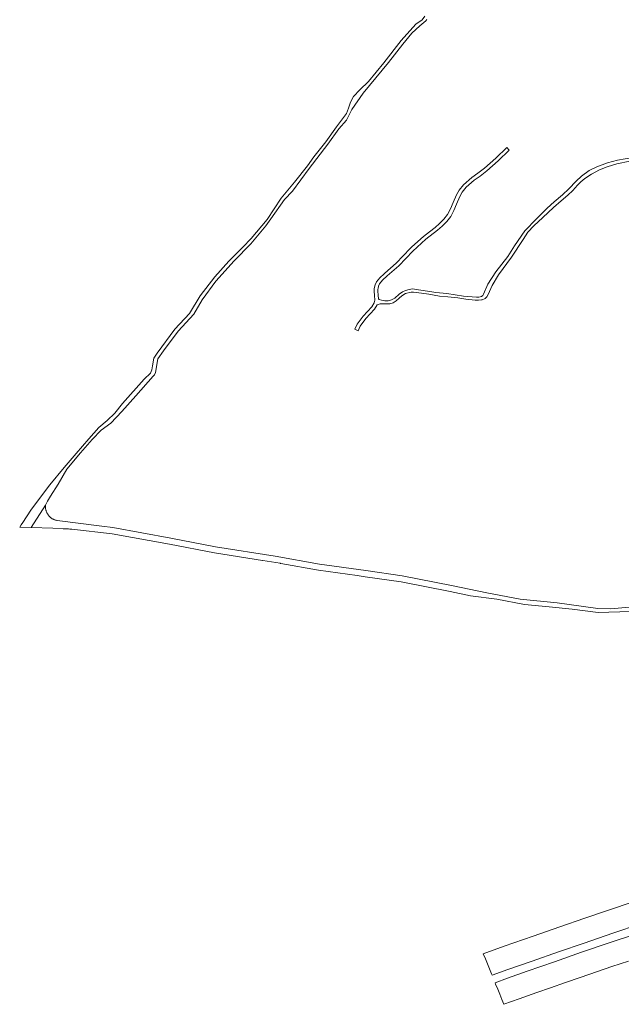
# Model space of a CAD drawing. Extents: x 148869 to 161638, y 453607 to 469810.
# Tile 6 of 256: x 152026 to 152419, y 459640 to 460283. Entities that reach past the tile are written whole.
import ezdxf

# ---------------------------------------------------------------- set-up
doc = ezdxf.new("R2010")
doc.units = 0
doc.layers.add('B-RO-VH-VERHARDING_FUNDERING_ZAND-GV', color=251, linetype='CONTINUOUS', lineweight=18)
doc.layers.add('B-RO-VH-VERHARDING_GESLOTEN-GV', color=251, linetype='CONTINUOUS', lineweight=18)

msp = doc.modelspace()

# ---------------------------------------------------------------- linework, layer by layer
at = {"layer": 'B-RO-VH-VERHARDING_FUNDERING_ZAND-GV', "flags": 128}
for points in [[(152290.87, 460285.3), (152289.13, 460282.97), (152285.14, 460280.19), (152275.4, 460269.38), (152264.21, 460254.92), (152254.2, 460242.62), (152248.43, 460237.24), (152244.44, 460232.87), (152242.48, 460229.11), (152241.05, 460225.29), (152239.66, 460221.65), (152233.34, 460213.11), (152226.19, 460203.17), (152218.49, 460193.49), (152214.21, 460187.48), (152205.85, 460176.89), (152196.99, 460166.41), (152188, 460152.48), (152177.58, 460140.14), (152172.14, 460134.38), (152162.95, 460125.3), (152153.67, 460115.03), (152144.15, 460102.58), (152137.28, 460091.15), (152127.63, 460080.86), (152116.19, 460065.17), (152113.98, 460061.89), (152113.14, 460056.93), (152112.7, 460054.17), (152111.83, 460052.14), (152107.49, 460048.08), (152093.4, 460032.31), (152088.47, 460025.98), (152083.35, 460021.03), (152078.06, 460016.59), (152071.35, 460009.17), (152063.16, 459999.57), (152055.33, 459990.39), (152046.07, 459979.19), (152033.95, 459963.11), (152030.72, 459958.21), (152028.28, 459954.51), (152027.26, 459952.95), (152026.28, 459951.47), (152033.87, 459951.21), (152043.15, 459965.84), (152044.52, 459968.4), (152046.49, 459971.72), (152051.41, 459979.61), (152057.15, 459989.35), (152065.91, 459999.95), (152073.71, 460008.7), (152079.51, 460014.73), (152085.8, 460019.48), (152093.05, 460027), (152102.08, 460037.34), (152113.54, 460050.08), (152114.33, 460051.01), (152115.06, 460052.5), (152116.44, 460061.53), (152120.21, 460066.63), (152129.82, 460079.53), (152139.93, 460090.71), (152145.49, 460099.89), (152154.4, 460112.2), (152166.33, 460125.46), (152177.37, 460136.47), (152187.09, 460148.29), (152190.32, 460152.89), (152199.36, 460165.51), (152204.56, 460170.9), (152215.3, 460185.78), (152227.6, 460201.61), (152234.78, 460211.77), (152239.8, 460217.45), (152243.26, 460224.25), (152250.56, 460235.03), (152267.1, 460255.09), (152276.6, 460267.1), (152282.51, 460274.13), (152287.58, 460279.08), (152291.64, 460282.35), (152292.28, 460283.13)], [(152426.76, 460192.95), (152416.87, 460191.17), (152410.25, 460189.49), (152403.33, 460186.87), (152398.35, 460184.39), (152393.36, 460180.83), (152389.79, 460177.48), (152385.04, 460172.46), (152380.92, 460168.47), (152375.53, 460163.94), (152370.9, 460159.86), (152363.93, 460152.85), (152356.21, 460145.15), (152349.61, 460135.23), (152345.09, 460128.36), (152337.42, 460118.37), (152332.12, 460110.23), (152329.33, 460103.66), (152328.87, 460102.87), (152328.03, 460102.17), (152326.16, 460101.82), (152324.61, 460101.67), (152316.15, 460102.46), (152305.38, 460104.21), (152298.17, 460104.86), (152294.24, 460105.41), (152286.8, 460106.56), (152282.86, 460107.07), (152280.72, 460106.79), (152278.29, 460106.01), (152276.33, 460105.11), (152274.09, 460103.57), (152271.25, 460101.16), (152269.23, 460099.87), (152267.09, 460099.33), (152264.85, 460099.41), (152262.63, 460099.69), (152261.01, 460100.24), (152260.61, 460100.52), (152260.35, 460103.04), (152260.19, 460105.72), (152260.26, 460107), (152260.35, 460107.41), (152260.69, 460108.99), (152261.39, 460110.36), (152263.27, 460112.73), (152266.38, 460115.68), (152273.89, 460122.11), (152282.99, 460131.8), (152291.64, 460139.6), (152299.22, 460145.43), (152302.2, 460148.08), (152305.24, 460151.17), (152307.86, 460154.45), (152309.85, 460158.39), (152311.58, 460162.54), (152313.7, 460167.51), (152315.35, 460170.25), (152318.01, 460173.48), (152323.11, 460178.1), (152326.99, 460180.69), (152331.49, 460184.17), (152338.93, 460190.81), (152346.1, 460197.79), (152344.43, 460199.5), (152337.3, 460192.56), (152329.95, 460186.01), (152325.6, 460182.63), (152321.63, 460180), (152316.27, 460175.14), (152313.39, 460171.64), (152311.56, 460168.6), (152309.37, 460163.48), (152307.67, 460159.39), (152305.83, 460155.75), (152303.44, 460152.76), (152300.55, 460149.81), (152297.69, 460147.28), (152294, 460144.44), (152290.1, 460141.45), (152282.54, 460134.62), (152281.31, 460133.51), (152272.24, 460123.85), (152264.78, 460117.46), (152264.31, 460117.02), (152261.5, 460114.35), (152259.36, 460111.66), (152258.41, 460109.79), (152257.88, 460107.32), (152257.83, 460106.31), (152257.79, 460105.72), (152257.96, 460102.85), (152258.27, 460099.79), (152257.92, 460098.09), (152256.24, 460095.37), (152250.55, 460089.32), (152246.71, 460084.03), (152245.14, 460080.78), (152247.3, 460079.74), (152248.77, 460082.8), (152252.4, 460087.79), (152258.15, 460093.91), (152259.9, 460096.75), (152261.85, 460097.29), (152263.3, 460097.43), (152265.23, 460097.31), (152268.04, 460097.34), (152270.3, 460098.09), (152272.15, 460099.4), (152274.2, 460100.99), (152275.92, 460102.59), (152278.39, 460104.09), (152281.93, 460104.97), (152283.54, 460104.99), (152288.7, 460104.28), (152293.61, 460103.62), (152300.45, 460102.34), (152305.92, 460101.92), (152312.6, 460101.3), (152317.65, 460100.4), (152323.81, 460099.84), (152325.96, 460099.75), (152328, 460099.89), (152328.4, 460099.92), (152330.26, 460100.89), (152331.35, 460102.01), (152332.36, 460103.46), (152334.83, 460109.44), (152339.02, 460116.36), (152347.52, 460127.96), (152355.09, 460139.44), (152358.21, 460144.17), (152362.09, 460148.23), (152368.11, 460153.86), (152375.09, 460160.37), (152379.95, 460164.58), (152384.42, 460168.34), (152387.69, 460171.36), (152390.77, 460174.9), (152392.81, 460177.12), (152395.48, 460179.27), (152399.72, 460182.03), (152405.14, 460184.85), (152410.15, 460186.89), (152416.46, 460188.8), (152424.95, 460190.51)], [(152424.64, 459899.21), (152412.25, 459898.11), (152404.04, 459898.37), (152377.38, 459901.98), (152353.24, 459904.48), (152331.49, 459908.51), (152308.39, 459913.28), (152276.09, 459919.69), (152252.45, 459923.04), (152222.09, 459927.3), (152193.14, 459932.5), (152154.22, 459938.55), (152124.98, 459944.33), (152087.22, 459951.12), (152079.99, 459952.2), (152050.82, 459955.77), (152050.45, 459955.84), (152050.07, 459955.93), (152049.7, 459956.03), (152049.34, 459956.15), (152048.98, 459956.28), (152048.62, 459956.42), (152048.27, 459956.58), (152047.93, 459956.76), (152047.6, 459956.95), (152047.28, 459957.15), (152046.96, 459957.37), (152046.65, 459957.6), (152046.36, 459957.84), (152046.07, 459958.1), (152045.79, 459958.36), (152045.53, 459958.64), (152045.27, 459958.93), (152045.03, 459959.23), (152044.8, 459959.54), (152044.59, 459959.85), (152044.39, 459960.18), (152044.2, 459960.52), (152044.02, 459960.86), (152043.86, 459961.21), (152043.72, 459961.56), (152043.59, 459961.92), (152043.47, 459962.29), (152043.37, 459962.66), (152043.29, 459963.03), (152043.22, 459963.41), (152043.17, 459963.79), (152043.13, 459964.17), (152043.11, 459964.56), (152043.1, 459964.94), (152043.11, 459965.33), (152043.14, 459965.71), (152043.15, 459965.84), (152033.87, 459951.21), (152047.83, 459950.72), (152054.75, 459950.45), (152055.45, 459950.44), (152056.15, 459950.41), (152056.85, 459950.38), (152056.92, 459950.38), (152057.55, 459950.34), (152058.25, 459950.29), (152058.95, 459950.23), (152059.65, 459950.17), (152060.35, 459950.09), (152060.41, 459950.09), (152086.6, 459947.17), (152124.24, 459940.4), (152153.52, 459934.61), (152184.92, 459929.73), (152185.07, 459929.7), (152196.49, 459927.82), (152196.71, 459927.79), (152196.81, 459927.77), (152221.46, 459923.35), (152246.78, 459919.8), (152251.89, 459919.08), (152275.42, 459915.75), (152307.59, 459909.36), (152320.71, 459906.65), (152337.87, 459904.45), (152356.12, 459900.86), (152372.25, 459899.47), (152387.16, 459897.85), (152404.2, 459895.63), (152425.18, 459896.26)]]:
    msp.add_lwpolyline(points, dxfattribs=at)
at = {"layer": 'B-RO-VH-VERHARDING_GESLOTEN-GV', "flags": 128}
for points in [[(152427.61, 459706.8), (152410.17, 459700.9), (152395.51, 459695.94), (152379.14, 459690.27), (152361.64, 459684.22), (152342.7, 459677.58), (152329.13, 459672.73), (152330.46, 459669.45), (152331.83, 459666.08), (152333.15, 459662.82), (152334.48, 459659.55), (152334.84, 459658.65), (152345.21, 459662.37), (152360.97, 459667.96), (152378.17, 459673.96), (152394.92, 459679.75), (152413.73, 459686.14), (152431.84, 459692.19)], [(152428.55, 459685.59), (152410.75, 459679.62), (152393.33, 459673.66), (152375.56, 459667.51), (152357.74, 459661.27), (152344.84, 459656.7), (152336.82, 459653.79), (152337.19, 459652.88), (152338.55, 459649.53), (152339.87, 459646.26), (152341.22, 459642.95), (152342.53, 459639.7), (152352.46, 459643.22), (152364.08, 459647.31), (152372.98, 459650.42), (152382.72, 459653.85), (152392.5, 459657.27), (152403.72, 459661.12), (152413.09, 459664.3), (152423.97, 459667.89)]]:
    msp.add_lwpolyline(points, dxfattribs=at)

doc.saveas('drawing.dxf')
